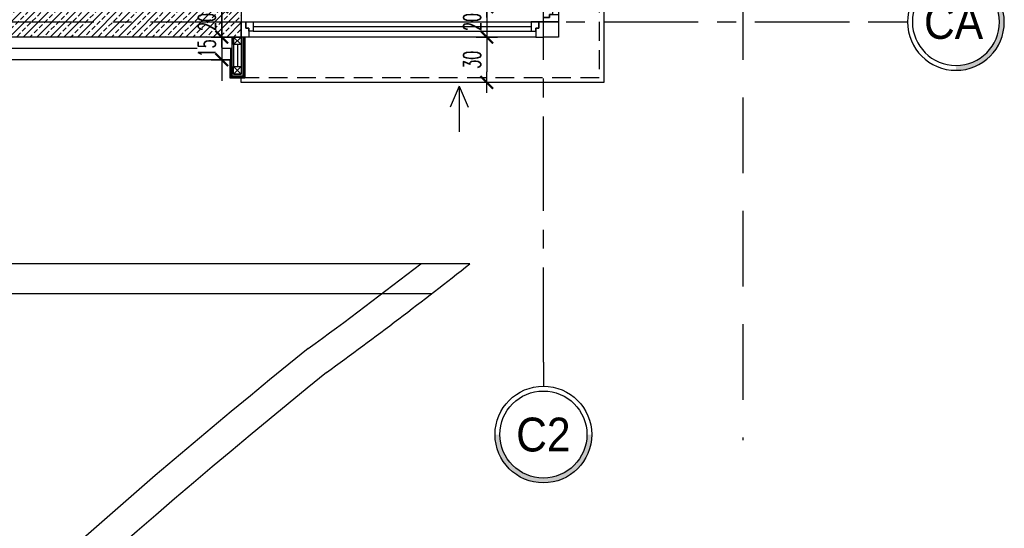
# Model space of a CAD drawing. Extents: x 41755 to 123924, y -112333 to 86187.
# Tile 55 of 256: x 100720 to 101372, y -66820 to -66484. Entities that reach past the tile are written whole.
import ezdxf
from ezdxf.enums import TextEntityAlignment as Align

# ---------------------------------------------------------------- set-up
doc = ezdxf.new("R2010")
doc.units = 0
doc.header["$LTSCALE"] = 50
for name, pattern in [('CENTER', [2, 1.25, -0.25, 0.25, -0.25]), ('DASHED', [0.75, 0.5, -0.25]), ('DASHED2', [0.375, 0.25, -0.125])]:
    doc.linetypes.add(name, pattern=pattern)
doc.layers.get('0').update_dxf_attribs({"color": 101, "linetype": 'CONTINUOUS'})
doc.layers.add('0-pomoc', color=21, linetype='CONTINUOUS', plot=False)
for name, color, linetype in [('Ins-went', 141, 'CONTINUOUS'), ('Okn---okna', 5, 'CONTINUOUS'), ('Os-osie glowne', 1, 'CENTER'), ('Os-osie-opis', 16, 'CONTINUOUS'), ('Pzt-chodniki', 8, 'CONTINUOUS'), ('Sc-beton', 7, 'CONTINUOUS'), ('Sc-beton-hatch', 86, 'CONTINUOUS'), ('Sc-izolacja term-styropian', 151, 'STYROPIAN-KA'), ('Wym-wew', 8, 'CONTINUOUS')]:
    doc.layers.add(name, color=color, linetype=linetype)
doc.styles.add('dwg_opis duży', font='ARIAL.TTF', dxfattribs={"width": 0.9})
doc.styles.add('KA wymiar', font='romans.shx', dxfattribs={"width": 0.6})
doc.linetypes.add('BATTING', pattern='A,0.0001,-0.1,[134,ltypeshp.shx,S=0.1,R=0,X=-0.1,Y=0],-0.2,[134,ltypeshp.shx,S=0.1,R=180,X=0.1,Y=0],-0.1', length=0.4001)
doc.linetypes.add('STYROPIAN-KA', pattern='A,0.0001,-0.1,[135,ltypeshp.shx,S=0.1,R=0,X=-0.1,Y=0],0,[135,ltypeshp.shx,S=0.1,R=180,X=0.1,Y=0],-0.1', length=0.2001)
doc.dimstyles.new('KA wymiar', dxfattribs={"dimscale": 50, "dimtxt": 0.23, "dimasz": 0.14, "dimexe": 0, "dimexo": 0, "dimgap": 0.08, "dimtad": 1, "dimdec": 1, "dimrnd": 0.5, "dimzin": 9, "dimdsep": 46, "dimtxsty": 'KA wymiar', "dimblk1": 'UKOS', "dimblk2": 'UKOS', "dimsah": 1, "dimcen": 0.2, "dimse1": 1, "dimse2": 1, "dimclrd": 256, "dimclre": 256, "dimclrt": 2, "dimadec": 0, "dimazin": 0, "dimtfac": 1, "dimtdec": 1, "dimtix": 1, "dimtmove": 2, "dimatfit": 3, "dimldrblk": 'DOT', "dimfxl": 0, "dimtolj": 1, "dimtzin": 9, "dimarcsym": 0})

# ---------------------------------------------------------------- blocks, each defined once
blk = doc.blocks.new('_opis_osi')
blk.add_hatch(color=256).paths.add_polyline_path([(32, -32), (28.8, -32, -1), (-28.8, -32), (-32, -32, 1)])
for radius in [32, 28.8]:
    blk.add_circle((0, -32), radius)
at = {"style": 'dwg_opis duży', "width": 0.9}
blk.add_attdef('AXNAMEV', text='', height=22.4, rotation=90, dxfattribs=at).set_placement((0, -32), align=Align.MIDDLE_CENTER)
blk = doc.blocks.new('_opis_osi_liczbowy')
blk.add_hatch(color=256).paths.add_polyline_path([(32, 32), (32, 28.8, -1), (32, -28.8), (32, -32, 1)])
for radius in [32, 28.8]:
    blk.add_circle((32, 0), radius)
at = {"style": 'dwg_opis duży', "width": 0.9}
blk.add_attdef('AXNAMEH', text='', height=22.4, rotation=90, dxfattribs=at).set_placement((32, 0), align=Align.MIDDLE_CENTER)
blk = doc.blocks.new('_STRZAŁKA_WENT')
for q in [(-6.02, -14.01), (0, -30.24), (6.02, -14.01)]:
    blk.add_line((0, 0), q)
blk = doc.blocks.new('_gjflgjfh')
at = {"ltscale": 25}
for p, q in [((27, 0), (30, 0)), ((30, 0), (30, -190)), ((-25, -135), (-210, -135)), ((-210, -135), (-210, -140)), ((-210, -190), (-210, -187)), ((30, -190), (-210, -190))]:
    blk.add_line(p, q, dxfattribs=at)
at = {"linetype": 'DASHED2'}
for p, q in [((27, 0), (27, -187)), ((-20, 0), (-20, -140)), ((-20, -140), (-210, -140)), ((27, -187), (-210, -187))]:
    blk.add_line(p, q, dxfattribs=at)
at = {"linetype": 'Continuous'}
for p, q in [((0, -5), (0, -145)), ((-10, -142), (-10, -8)), ((-202, -150), (-18, -150)), ((-15, -160), (-205, -160))]:
    blk.add_line(p, q, dxfattribs=at)
for p, q in [((-7, -142), (-7, -8)), ((-4, -142), (-4, -8)), ((-202, -153), (-18, -153)), ((-202, -156), (-18, -156))]:
    blk.add_line(p, q)
at = {"ltscale": 25}
for points in [[(0, -5), (0, 0), (-10, 0), (-10, -3), (-6, -3), (-6, -5)], [(-4, -8), (-4, -5), (-6, -5), (-6, -3), (-10, -3), (-10, -5), (-10, -8)], [(-4, -142), (-4, -145), (-6, -145), (-6, -147), (-10, -147), (-10, -145), (-10, -142)], [(0, -145), (0, -150), (-10, -150), (-10, -147), (-6, -147), (-6, -145)], [(-205, -160), (-210, -160), (-210, -150), (-207, -150), (-207, -154), (-205, -154)], [(-202, -156), (-205, -156), (-205, -154), (-207, -154), (-207, -150), (-205, -150), (-202, -150)], [(-18, -156), (-15, -156), (-15, -154), (-13, -154), (-13, -150), (-15, -150), (-18, -150)], [(-15, -160), (-10, -160), (-10, -150), (-13, -150), (-13, -154), (-15, -154)], [(-10, -150), (0, -150), (0, -160), (-10, -160)]]:
    blk.add_lwpolyline(points, close=True, dxfattribs=at)
blk.add_lwpolyline([(-20, 0), (-25, 0), (-25, -135)], dxfattribs=at)
blk = doc.blocks.new('UKOS')
at = {"color": 1}
blk.add_line((0, 1), (0, -1), dxfattribs=at)
at = {"color": 8}
blk.add_line((1, 0), (-1, 0), dxfattribs=at)
at = {"color": 1, "const_width": 0.2}
blk.add_lwpolyline([(0.599, 0.599), (-0.599, -0.599)], dxfattribs=at)
blk = doc.blocks.new('*D2220')
at = {"layer": 'Wym-wew', "lineweight": -2}
for p, q in [((101029.5, -66468.03), (101029.5, -66461.03)), ((101029.5, -66475.03), (101029.5, -66495.03)), ((101029.5, -66502.03), (101029.5, -66509.03))]:
    blk.add_line(p, q, dxfattribs=at)
at = {"layer": 'Wym-wew', "lineweight": -2, "xscale": 7.000000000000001, "yscale": 7.000000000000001, "zscale": 7.000000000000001}
for p, rotation in [((101029.5, -66475.03), 270), ((101029.5, -66495.03), 90)]:
    blk.add_blockref('UKOS', p, dxfattribs=dict(at, rotation=rotation))
at = {"layer": 'Wym-wew', "color": 2, "insert": (101019.75, -66485.03), "char_height": 11.5, "attachment_point": 5, "rotation": 90, "style": 'KA wymiar'}
blk.add_mtext('\\A1;20', dxfattribs=at)
blk = doc.blocks.new('_Dot')
at = {"layer": '0-pomoc', "color": 0, "lineweight": -2}
blk.add_line((-0.5, 0), (-1, 0), dxfattribs=at)
at = {"layer": '0-pomoc', "color": 0, "const_width": 0.5}
blk.add_lwpolyline([(-0.25, 0, 1), (0.25, 0, 1)], format="xyb", close=True, dxfattribs=at)
blk = doc.blocks.new('*D2221')
at = {"layer": 'Wym-wew', "lineweight": -2}
blk.add_line((101029.5, -66502.03), (101029.5, -66518.03), dxfattribs=at)
at = {"layer": 'Wym-wew', "lineweight": -2, "xscale": 7.000000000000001, "yscale": 7.000000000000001, "zscale": 7.000000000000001}
for p, rotation in [((101029.5, -66495.03), 90), ((101029.5, -66525.03), 270)]:
    blk.add_blockref('UKOS', p, dxfattribs=dict(at, rotation=rotation))
at = {"layer": 'Wym-wew', "color": 2, "insert": (101019.75, -66510.03), "char_height": 11.5, "attachment_point": 5, "rotation": 90, "style": 'KA wymiar'}
blk.add_mtext('\\A1;30', dxfattribs=at)
blk = doc.blocks.new('*D2226')
at = {"layer": 'Wym-wew', "lineweight": -2}
for p, q in [((100854.1, -66468.03), (100854.1, -66461.03)), ((100854.1, -66475.03), (100854.1, -66495.03)), ((100854.1, -66502.03), (100854.1, -66509.03))]:
    blk.add_line(p, q, dxfattribs=at)
at = {"layer": 'Wym-wew', "lineweight": -2, "xscale": 7.000000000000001, "yscale": 7.000000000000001, "zscale": 7.000000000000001}
for p, rotation in [((100854.1, -66475.03), 270), ((100854.1, -66495.03), 90)]:
    blk.add_blockref('UKOS', p, dxfattribs=dict(at, rotation=rotation))
at = {"layer": 'Wym-wew', "color": 2, "insert": (100844.35, -66485.03), "char_height": 11.5, "attachment_point": 5, "rotation": 90, "style": 'KA wymiar'}
blk.add_mtext('\\A1;20', dxfattribs=at)
blk = doc.blocks.new('*D2227')
at = {"layer": 'Wym-wew', "lineweight": -2}
for p, q in [((100854.1, -66488.03), (100854.1, -66481.03)), ((100854.1, -66495.03), (100854.1, -66510.03)), ((100854.1, -66517.03), (100854.1, -66524.03))]:
    blk.add_line(p, q, dxfattribs=at)
at = {"layer": 'Wym-wew', "lineweight": -2, "xscale": 7.000000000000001, "yscale": 7.000000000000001, "zscale": 7.000000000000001}
for p, rotation in [((100854.1, -66495.03), 270), ((100854.1, -66510.03), 90)]:
    blk.add_blockref('UKOS', p, dxfattribs=dict(at, rotation=rotation))
at = {"layer": 'Wym-wew', "color": 2, "insert": (100844.35, -66502.53), "char_height": 11.5, "attachment_point": 5, "rotation": 90, "style": 'KA wymiar'}
blk.add_mtext('\\A1;15', dxfattribs=at)

msp = doc.modelspace()

# ---------------------------------------------------------------- hatches: boundary and pattern name
at = {"layer": 'Sc-beton-hatch'}
h = msp.add_hatch(dxfattribs=at)
h.set_pattern_fill('ANSI33', color=256, style=0)
h.set_pattern_definition([(45, (48983.4185, 565.478), (-4.49012806, 4.49012806), []), (45, (48987.9087, 565.478), (-4.49012806, 4.49012806), [3.175, -1.5875])])
h.paths.add_polyline_path([(100866.966, -66485.031), (100559.966, -66485.031), (100559.966, -66495.031), (100866.966, -66495.031)])
h.paths.add_polyline_path([(100866.966, -66475.031), (100559.966, -66475.031), (100559.966, -66485.031), (100866.966, -66485.031)])
h.paths.add_polyline_path([(100835.723, -66493.492), (100835.723, -66476.57), (100852.973, -66476.57), (100852.973, -66493.492)], flags=9)
h.paths.add_polyline_path([(100578.891, -66493.492), (100578.891, -66476.57), (100596.141, -66476.57), (100596.141, -66493.492)], flags=9)

# ---------------------------------------------------------------- linework, layer by layer
at = {"layer": 'Os-osie glowne'}
for points in [[(101066.966, -66710.031), (101066.966, -65110.031)], [(99606.966, -66485.031), (101291.966, -66485.031)]]:
    msp.add_lwpolyline(points, dxfattribs=at)
at = {"layer": 'Os-osie-opis'}
for points in [[(101291.966, -66485.031), (101307.966, -66485.031)], [(101066.966, -66710.031), (101066.966, -66726.031)]]:
    msp.add_lwpolyline(points, dxfattribs=at)
at = {"layer": 'Pzt-chodniki', "linetype": 'DASHED', "ltscale": 2}
msp.add_line((101198.966, -64735.031), (101198.966, -66761.836), dxfattribs=at)
at = {"layer": 'Pzt-chodniki'}
for p, q in [((101018.331, -66645.031), (99698.966, -66645.031)), ((100992.76, -66665.031), (99678.966, -66665.031))]:
    msp.add_line(p, q, dxfattribs=at)
for centre, radius, start, end in [((99189.993, -64333.789), 2926.975, 306.02124, 307.848577), ((99189.993, -64333.789), 2946.975, 306.031078, 308.346221), ((103754.203, -70222.925), 4526.054, 128.911465, 142.220201), ((103754.203, -70222.925), 4506.054, 128.917863, 142.214241)]:
    msp.add_arc(centre, radius, start, end, dxfattribs=at)
at = {"layer": 'Sc-beton'}
msp.add_line((100866.966, -66495.031), (100559.966, -66495.031), dxfattribs=at)
msp.add_lwpolyline([(100866.966, -66475.031), (100866.966, -66495.031)], dxfattribs=at)
at = {"layer": 'Sc-izolacja term-styropian', "linetype": 'BATTING', "ltscale": 0.35}
for p, q in [((100837.892, -66502.531), (100557.466, -66502.531)), ((100860.716, -66502.531), (100854.098, -66502.531))]:
    msp.add_line(p, q, dxfattribs=at)
at = {"layer": 'Sc-izolacja term-styropian', "linetype": 'ByBlock'}
msp.add_line((100859.466, -66510.031), (100557.466, -66510.031), dxfattribs=at)
for points in [[(100860.766, -66495.031), (100860.766, -66520.731)], [(100861.966, -66495.031), (100866.966, -66495.031)], [(100861.966, -66495.031), (100861.966, -66514.531)], [(100861.966, -66495.031), (100866.966, -66500.031)], [(100866.966, -66495.031), (100861.966, -66500.031)], [(100868.166, -66495.031), (100868.166, -66520.731)], [(100869.466, -66495.031), (100869.466, -66522.015)], [(100866.966, -66500.031), (100866.966, -66519.531)], [(100859.466, -66510.031), (100859.466, -66522.031)], [(100861.966, -66514.531), (100866.966, -66519.531)], [(100866.966, -66514.531), (100861.966, -66519.531)], [(100860.766, -66520.731), (100868.166, -66520.731)], [(100861.966, -66519.531), (100866.966, -66519.531)], [(100859.466, -66522.031), (100869.466, -66522.031)]]:
    msp.add_lwpolyline(points, dxfattribs=at)
for points in [[(100861.966, -66495.031), (100866.966, -66495.031), (100866.966, -66500.031), (100861.966, -66500.031)], [(100861.966, -66514.531), (100866.966, -66514.531), (100866.966, -66519.531), (100861.966, -66519.531)]]:
    msp.add_lwpolyline(points, close=True, dxfattribs=at)
at = {"layer": 'Sc-izolacja term-styropian', "linetype": 'BATTING', "ltscale": 0.03}
for points in [[(100868.816, -66521.381), (100868.816, -66495.031)], [(100860.116, -66521.381), (100860.116, -66502.531)], [(100868.816, -66521.381), (100860.116, -66521.381)]]:
    msp.add_lwpolyline(points, dxfattribs=at)
at = {"layer": 'Sc-izolacja term-styropian', "linetype": 'BATTING', "ltscale": 0.12}
msp.add_lwpolyline([(100864.466, -66500.031), (100864.466, -66514.531)], dxfattribs=at)

# ---------------------------------------------------------------- block references
at = {"layer": 'Ins-went', "xscale": -1}
msp.add_blockref('_STRZAŁKA_WENT', (101011.194, -66527.499), dxfattribs=at)
at = {"layer": 'Okn---okna'}
msp.add_blockref('_gjflgjfh', (101076.966, -66335.031), dxfattribs=at)
at = {"layer": 'Os-osie-opis'}
ref = msp.add_blockref('_opis_osi', (101307.966, -66485.031), dxfattribs=dict(at, xscale=-1, rotation=89.99999999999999))
ref.add_attrib('AXNAMEV', 'CA', dxfattribs={"layer": '0', "height": 22.4, "style": 'dwg_opis duży', "width": 0.9}).set_placement((101338.398, -66485.031), align=Align.MIDDLE_CENTER)
at = {"layer": 'Os-osie-opis', "rotation": 270}
msp.add_blockref('_opis_osi_liczbowy', (101066.966, -66726.031), dxfattribs=at).add_auto_attribs({'AXNAMEH': 'C2'})

# ---------------------------------------------------------------- dimensions: what is measured, and where the dimension line sits
at = {"layer": 'Wym-wew'}
for base, p1, p2, picture, middle in [((100854.098, -66495.031), (100850.19, -66475.031), (100850.19, -66495.031), '*D2226', (100844.348, -66485.031)), ((101029.499, -66495.031), (101056.966, -66475.031), (100866.966, -66495.031), '*D2220', (101019.749, -66485.031)), ((100854.098, -66510.031), (100850.19, -66495.031), (100842.69, -66510.031), '*D2227', (100844.348, -66502.531)), ((101029.499, -66525.031), (100866.966, -66495.031), (100866.966, -66525.031), '*D2221', (101019.749, -66510.031))]:
    dim = msp.add_linear_dim(base=base, p1=p1, p2=p2, angle=90, dimstyle='KA wymiar', override={"dimscale": 100, "dimtxt": 0.115, "dimasz": 0.07, "dimgap": 0.04, "dimdec": 2, "dimpost": '\\X', "dimtdec": 2}, dxfattribs=at)
    dim.commit()
    dim.dimension.update_dxf_attribs({"geometry": picture, "text_midpoint": middle})

doc.saveas('drawing.dxf')
